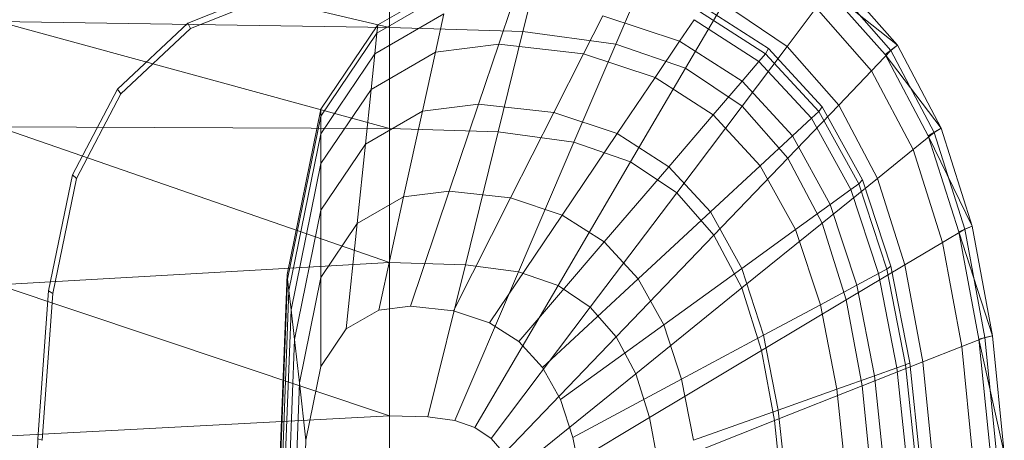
# Model space of a CAD drawing. Header units: metres. Extents: x 391.1 to 427.5, y 12.7 to 28.4.
# Tile 42 of 139: x 404.472 to 404.731, y 27.325 to 27.435. Entities that reach past the tile are written whole.
import ezdxf

# ---------------------------------------------------------------- set-up
doc = ezdxf.new("R2010")
doc.units = ezdxf.units.M
doc.layers.add('02_MOBILIARIO', color=7, linetype='Continuous', lineweight=18)
doc.layers.add('A-DETL-____-MBND', color=7, linetype='Continuous', lineweight=18)

# ---------------------------------------------------------------- blocks, each defined once
blk = doc.blocks.new('Family - Rentamans P1-155105-04_TEL_P1')
at = {"layer": 'A-DETL-____-MBND', "color": 253, "true_color": 0xaaaaaa}
for p, q in [((0, 0.35008), (0.10273, 0.32574)), ((0.10273, 0.34405), (0.10273, 0.32574)), ((0.1422, 0.34287), (0.13772, 0.3247)), ((0.16971, 0.33917), (0.1621, 0.32141)), ((0.23596, 0.32112), (0.22069, 0.33849)), ((0.04977, 0.3269), (0.07816, 0.33823)), ((0.05051, 0.32548), (0.07861, 0.33669)), ((0.09963, 0.32643), (0.11875, 0.33749)), ((0.23426, 0.31971), (0.21918, 0.33686)), ((0.09941, 0.32432), (0.11825, 0.33522)), ((0.2327, 0.31866), (0.21762, 0.33569)), ((0.23596, 0.32112), (0.21762, 0.33569)), ((0.13135, 0.32141), (0.13476, 0.33156)), ((0.18036, 0.31508), (0.1903, 0.33203)), ((0.18466, 0.33146), (0.20212, 0.32026)), ((0.20704, 0.32079), (0.1903, 0.33203)), ((0.20704, 0.32079), (0.21467, 0.33089)), ((0.22917, 0.3144), (0.21467, 0.33089)), ((0.09884, 0.31884), (0.11696, 0.32931)), ((0.11696, 0.32931), (0.11476, 0.31932)), ((0.15363, 0.3189), (0.15867, 0.32886)), ((0.15867, 0.32886), (0.17881, 0.3222)), ((0.18406, 0.32998), (0.20135, 0.31889)), ((0.10273, 0.32574), (0, 0.32734)), ((0, 0.32734), (0.10273, 0.29924)), ((0.03136, 0.30959), (0.04977, 0.3269)), ((0.03228, 0.30834), (0.05051, 0.32548)), ((0.05051, 0.32548), (0.04977, 0.3269)), ((0.08473, 0.30435), (0.09963, 0.32643)), ((0.09941, 0.32432), (0.09963, 0.32643)), ((0.10273, 0.32574), (0.10273, 0.29924)), ((0.13772, 0.3247), (0.10273, 0.32574)), ((0.17881, 0.3222), (0.1826, 0.32782)), ((0.1826, 0.32782), (0.19963, 0.31689)), ((0.08473, 0.30256), (0.09941, 0.32432)), ((0.09941, 0.32432), (0.09884, 0.31884)), ((0.13772, 0.3247), (0.13123, 0.29839)), ((0.1621, 0.32141), (0.13772, 0.3247)), ((0.11476, 0.31932), (0.13135, 0.32141)), ((0.12606, 0.30567), (0.13135, 0.32141)), ((0.13135, 0.32141), (0.15363, 0.3189)), ((0.1621, 0.32141), (0.1511, 0.29571)), ((0.18036, 0.31508), (0.1621, 0.32141)), ((0.1724, 0.31269), (0.17881, 0.3222)), ((0.17881, 0.3222), (0.19518, 0.3117)), ((0.19519, 0.30512), (0.20704, 0.32079)), ((0.22054, 0.30543), (0.20704, 0.32079)), ((0.2327, 0.31866), (0.23596, 0.32112)), ((0.23426, 0.31971), (0.23596, 0.32112)), ((0.24746, 0.29938), (0.23596, 0.32112)), ((0.08473, 0.29792), (0.09884, 0.31884)), ((0.09788, 0.30955), (0.11476, 0.31932)), ((0.09884, 0.31884), (0.09788, 0.30955)), ((0.11476, 0.31932), (0.11135, 0.30381)), ((0.14581, 0.30344), (0.15363, 0.3189)), ((0.15363, 0.3189), (0.1724, 0.31269)), ((0.19963, 0.31689), (0.20135, 0.31889)), ((0.20135, 0.31889), (0.20212, 0.32026)), ((0.20135, 0.31889), (0.2153, 0.30374)), ((0.20212, 0.32026), (0.21621, 0.30495)), ((0.22917, 0.3144), (0.23426, 0.31971)), ((0.24405, 0.29737), (0.2327, 0.31866)), ((0.24746, 0.29938), (0.2327, 0.31866)), ((0.24562, 0.29825), (0.23426, 0.31971)), ((0.19518, 0.3117), (0.19963, 0.31689)), ((0.19963, 0.31689), (0.21338, 0.30196)), ((0.16244, 0.29794), (0.17239, 0.31269)), ((0.18036, 0.31508), (0.16597, 0.29056)), ((0.1724, 0.31269), (0.18765, 0.3029)), ((0.19519, 0.30512), (0.18036, 0.31508)), ((0.22054, 0.30543), (0.22917, 0.3144)), ((0.24008, 0.29377), (0.22917, 0.3144)), ((0.18765, 0.3029), (0.19518, 0.3117)), ((0.19518, 0.3117), (0.20839, 0.29735)), ((0.01958, 0.28716), (0.03136, 0.30959)), ((0.02062, 0.28613), (0.03228, 0.30834)), ((0.03228, 0.30834), (0.03136, 0.30959)), ((0.08473, 0.29006), (0.09788, 0.30955)), ((0.09788, 0.30955), (0.09638, 0.29516)), ((0.11135, 0.30381), (0.12606, 0.30567)), ((0.1184, 0.28289), (0.12606, 0.30567)), ((0.12606, 0.30567), (0.14581, 0.30344)), ((0.17806, 0.28244), (0.19519, 0.30512)), ((0.20717, 0.2915), (0.19519, 0.30512)), ((0.20717, 0.2915), (0.22054, 0.30542)), ((0.2153, 0.30374), (0.21621, 0.30495)), ((0.21621, 0.30495), (0.22681, 0.2858)), ((0.23071, 0.2862), (0.22054, 0.30543)), ((0.07584, 0.26096), (0.08473, 0.30435)), ((0.07598, 0.25981), (0.08473, 0.30256)), ((0.08473, 0.30256), (0.08473, 0.30435)), ((0.08473, 0.29792), (0.08473, 0.30256)), ((0.09638, 0.29516), (0.11135, 0.30381)), ((0.11135, 0.30381), (0.10642, 0.28138)), ((0.13449, 0.28107), (0.14581, 0.30344)), ((0.14581, 0.30344), (0.16244, 0.29794)), ((0.17596, 0.28926), (0.18765, 0.3029)), ((0.18765, 0.3029), (0.19996, 0.28953)), ((0.21338, 0.30196), (0.2153, 0.30374)), ((0.2153, 0.30374), (0.2258, 0.28478)), ((0.10273, 0.29924), (0, 0.29972)), ((0, 0.29972), (0.10273, 0.26415)), ((0.20839, 0.29735), (0.21338, 0.30196)), ((0.21338, 0.30196), (0.22372, 0.28328)), ((0.07631, 0.25683), (0.08473, 0.29792)), ((0.08473, 0.29792), (0.08473, 0.29006)), ((0.10273, 0.29924), (0.10273, 0.26415)), ((0.13123, 0.29839), (0.10273, 0.29924)), ((0.13123, 0.29839), (0.12265, 0.26356)), ((0.1511, 0.29571), (0.13123, 0.29839)), ((0.14804, 0.27659), (0.16244, 0.29794)), ((0.16244, 0.29794), (0.17596, 0.28926)), ((0.19996, 0.28953), (0.20839, 0.29735)), ((0.20839, 0.29735), (0.21834, 0.27939)), ((0.24008, 0.29377), (0.24562, 0.29825)), ((0.24405, 0.29737), (0.24746, 0.29938)), ((0.25202, 0.27221), (0.24405, 0.29737)), ((0.25554, 0.27371), (0.24405, 0.29737)), ((0.24562, 0.29825), (0.24746, 0.29938)), ((0.25359, 0.2729), (0.24562, 0.29825)), ((0.25554, 0.27371), (0.24746, 0.29938)), ((0.08473, 0.27788), (0.09638, 0.29516)), ((0.09638, 0.29516), (0.09423, 0.27433)), ((0.1511, 0.29571), (0.13653, 0.26169)), ((0.1511, 0.29571), (0.16597, 0.29056)), ((0.23071, 0.2862), (0.24008, 0.29377)), ((0.24775, 0.26941), (0.24008, 0.29377)), ((0.07689, 0.25177), (0.08473, 0.29006)), ((0.08473, 0.29006), (0.08473, 0.27788)), ((0.16597, 0.29056), (0.14692, 0.25809)), ((0.16597, 0.29056), (0.17805, 0.28244)), ((0.18688, 0.27741), (0.19996, 0.28953)), ((0.18781, 0.27134), (0.20717, 0.2915)), ((0.19996, 0.28953), (0.20923, 0.2728)), ((0.21618, 0.27446), (0.20717, 0.2915)), ((0.01327, 0.25673), (0.01958, 0.28716)), ((0.02062, 0.28613), (0.01958, 0.28716)), ((0.15906, 0.26952), (0.17596, 0.28926)), ((0.17596, 0.28926), (0.18688, 0.27741)), ((0.01437, 0.25599), (0.02062, 0.28613)), ((0.21618, 0.27446), (0.23071, 0.2862)), ((0.22372, 0.28328), (0.2258, 0.28478)), ((0.2258, 0.28478), (0.22681, 0.2858)), ((0.2258, 0.28478), (0.23317, 0.26239)), ((0.22681, 0.2858), (0.23426, 0.26319)), ((0.23785, 0.2635), (0.23071, 0.2862)), ((0.10642, 0.28138), (0.1184, 0.28289)), ((0.10826, 0.25273), (0.1184, 0.28289)), ((0.1184, 0.28289), (0.13449, 0.28107)), ((0.17805, 0.28244), (0.15537, 0.25241)), ((0.17805, 0.28244), (0.18781, 0.27134)), ((0.21834, 0.27939), (0.22372, 0.28328)), ((0.22372, 0.28328), (0.23099, 0.26122)), ((0.09423, 0.27433), (0.10642, 0.28138)), ((0.10642, 0.28138), (0.09989, 0.25167)), ((0.1195, 0.25146), (0.13449, 0.28107)), ((0.13449, 0.28107), (0.14804, 0.27659)), ((0.20923, 0.2728), (0.21834, 0.27939)), ((0.21834, 0.27939), (0.22533, 0.25818)), ((0.07778, 0.24394), (0.08473, 0.27788)), ((0.08473, 0.27788), (0.08473, 0.26025)), ((0.12897, 0.24833), (0.14804, 0.27659)), ((0.14804, 0.27659), (0.15906, 0.26952)), ((0.16795, 0.25986), (0.18688, 0.27741)), ((0.18688, 0.27741), (0.19509, 0.26258)), ((0.08473, 0.26025), (0.09423, 0.27433)), ((0.09423, 0.27433), (0.09137, 0.24674)), ((0.19515, 0.25746), (0.21618, 0.27446)), ((0.22251, 0.25433), (0.21618, 0.27446)), ((0.18781, 0.27134), (0.16218, 0.24466)), ((0.18781, 0.27134), (0.19515, 0.25746)), ((0.19509, 0.26258), (0.20923, 0.2728)), ((0.20923, 0.2728), (0.21574, 0.25304)), ((0.24775, 0.26941), (0.25359, 0.2729)), ((0.25202, 0.27221), (0.25554, 0.27371)), ((0.2573, 0.24402), (0.25202, 0.27221)), ((0.26089, 0.24493), (0.25202, 0.27221)), ((0.25359, 0.2729), (0.25554, 0.27371)), ((0.25887, 0.24449), (0.25359, 0.2729)), ((0.26089, 0.24493), (0.25554, 0.27371)), ((0.13667, 0.24339), (0.15906, 0.26952)), ((0.15906, 0.26952), (0.16795, 0.25986)), ((0.23785, 0.2635), (0.24775, 0.26941)), ((0.25282, 0.2421), (0.24775, 0.26941)), ((0.10273, 0.26415), (0, 0.2583)), ((0.10273, 0.26415), (0.10273, 0.22395)), ((0.12264, 0.26356), (0.10273, 0.26415)), ((0.12264, 0.26356), (0.11281, 0.22365)), ((0.12264, 0.26356), (0.13653, 0.26169)), ((0.22251, 0.25433), (0.23785, 0.2635)), ((0.24258, 0.23805), (0.23785, 0.2635)), ((0.07287, 0.18276), (0.07584, 0.26096)), ((0.07598, 0.25981), (0.07584, 0.26096)), ((0.11983, 0.2227), (0.13653, 0.26169)), ((0.13653, 0.26169), (0.14692, 0.25809)), ((0.17464, 0.24778), (0.19509, 0.26258)), ((0.19509, 0.26258), (0.20086, 0.24506)), ((0.22533, 0.25818), (0.23099, 0.26122)), ((0.23099, 0.26122), (0.23317, 0.26239)), ((0.23099, 0.26122), (0.2358, 0.23649)), ((0.23317, 0.26239), (0.23426, 0.26319)), ((0.23317, 0.26239), (0.23806, 0.23729)), ((0.23426, 0.26319), (0.23919, 0.23784)), ((0, 0.2583), (0.10273, 0.22395)), ((0.07304, 0.18276), (0.07598, 0.25981)), ((0.07631, 0.25683), (0.07598, 0.25981)), ((0.07907, 0.2326), (0.08473, 0.26025)), ((0.08473, 0.26025), (0.08473, 0.23691)), ((0.14288, 0.23664), (0.16795, 0.25986)), ((0.16795, 0.25986), (0.17464, 0.24778)), ((0.01046, 0.21786), (0.01327, 0.25673)), ((0.01159, 0.21751), (0.01437, 0.25599)), ((0.01437, 0.25599), (0.01327, 0.25673)), ((0.074, 0.19601), (0.07631, 0.25683)), ((0.07689, 0.25177), (0.07631, 0.25683)), ((0.14692, 0.25809), (0.12509, 0.22088)), ((0.14692, 0.25809), (0.15537, 0.25241)), ((0.19515, 0.25746), (0.16731, 0.23496)), ((0.19515, 0.25746), (0.20031, 0.24107)), ((0.21574, 0.25304), (0.22533, 0.25818)), ((0.22533, 0.25818), (0.22995, 0.23441)), ((0.20031, 0.24107), (0.22251, 0.25433)), ((0.2267, 0.23178), (0.22251, 0.25433)), ((0.07426, 0.18276), (0.07689, 0.25177)), ((0.07689, 0.25177), (0.07778, 0.24394)), ((0.09137, 0.24674), (0.09989, 0.25167)), ((0.09989, 0.25167), (0.10826, 0.25273)), ((0.10826, 0.25273), (0.1195, 0.25146)), ((0.1195, 0.25146), (0.12897, 0.24833)), ((0.15537, 0.25241), (0.12937, 0.21801)), ((0.15537, 0.25241), (0.16218, 0.24466)), ((0.20086, 0.24506), (0.21574, 0.25304)), ((0.21574, 0.25304), (0.22004, 0.23089)), ((0.12897, 0.24833), (0.13667, 0.24339)), ((0.08473, 0.23691), (0.09137, 0.24674)), ((0.14756, 0.2282), (0.17464, 0.24778)), ((0.17464, 0.24778), (0.17934, 0.23351)), ((0.07545, 0.18276), (0.07778, 0.24394)), ((0.07778, 0.24394), (0.07907, 0.2326)), ((0.16218, 0.24466), (0.13282, 0.21409)), ((0.13667, 0.24339), (0.14288, 0.23664)), ((0.16218, 0.24466), (0.16731, 0.23496)), ((0.17934, 0.23351), (0.20086, 0.24506)), ((0.20086, 0.24506), (0.20468, 0.22542)), ((0.25282, 0.2421), (0.25887, 0.24449)), ((0.2573, 0.24402), (0.26089, 0.24493)), ((0.26035, 0.21386), (0.2573, 0.24402)), ((0.26398, 0.21415), (0.2573, 0.24402)), ((0.25887, 0.24449), (0.26089, 0.24493)), ((0.26192, 0.2141), (0.25887, 0.24449)), ((0.26398, 0.21415), (0.26089, 0.24493)), ((0.20031, 0.24107), (0.17092, 0.2235)), ((0.20031, 0.24107), (0.20372, 0.22269)), ((0.24258, 0.23805), (0.25282, 0.2421)), ((0.25575, 0.21289), (0.25282, 0.2421)), ((0.2267, 0.23178), (0.24258, 0.23805)), ((0.23806, 0.23729), (0.23919, 0.23784)), ((0.23919, 0.23784), (0.24205, 0.21072)), ((0.24532, 0.21083), (0.24258, 0.23805)), ((0.08078, 0.21759), (0.08473, 0.23691)), ((0.14288, 0.23664), (0.14756, 0.2282)), ((0.22995, 0.23441), (0.2358, 0.23649)), ((0.2358, 0.23649), (0.23806, 0.2373)), ((0.2358, 0.23649), (0.23859, 0.21004)), ((0.23806, 0.23729), (0.24088, 0.21045)), ((0.07717, 0.18276), (0.07907, 0.2326)), ((0.08078, 0.21759), (0.07907, 0.2326)), ((0.16731, 0.23496), (0.13541, 0.20918)), ((0.15084, 0.21822), (0.17934, 0.23351)), ((0.16731, 0.23496), (0.17092, 0.2235)), ((0.17934, 0.23351), (0.18245, 0.21752)), ((0.22004, 0.23089), (0.22995, 0.23441)), ((0.22995, 0.23441), (0.23263, 0.20898)), ((0.20373, 0.22269), (0.2267, 0.23177)), ((0.20468, 0.22542), (0.22004, 0.23089)), ((0.22004, 0.23089), (0.22254, 0.20719)), ((0.22913, 0.20764), (0.2267, 0.23178)), ((0.14756, 0.2282), (0.15084, 0.21822)), ((0.18245, 0.21752), (0.20468, 0.22542)), ((0.20468, 0.22542), (0.20689, 0.20442)), ((0.10273, 0.22395), (0, 0.2185)), ((0.10273, 0.22395), (0.10273, 0.18276)), ((0.10273, 0.22395), (0.11281, 0.22365)), ((0.11281, 0.22365), (0.11983, 0.2227)), ((0.11983, 0.2227), (0.12509, 0.22088)), ((0.17092, 0.2235), (0.13724, 0.20338)), ((0.17092, 0.2235), (0.1733, 0.21066)), ((0.20373, 0.22269), (0.1733, 0.21066)), ((0.20373, 0.22269), (0.2057, 0.20303)), ((0.12509, 0.22088), (0.12937, 0.21801)), ((0.00965, 0.18276), (0.01046, 0.21786)), ((0.01159, 0.21751), (0.01046, 0.21786)), ((0.07945, 0.18276), (0.08078, 0.21759)), ((0.12937, 0.21801), (0.13282, 0.21409)), ((0.15084, 0.21822), (0.15302, 0.20705))]:
    blk.add_line(p, q, dxfattribs=at)
blk = doc.blocks.new('LONDR55-XX_ZZ-ARQ-CAA-M3D-Londres55_ifc-1-04_TEL_P1')
at = {"layer": '02_MOBILIARIO', "color": 253, "lineweight": 18, "true_color": 0xaaaaaa}
blk.add_blockref('Family - Rentamans P1-155105-04_TEL_P1', (404.46677, 27.10751), dxfattribs=at)

msp = doc.modelspace()

# ---------------------------------------------------------------- block references
at = {"lineweight": 5}
msp.add_blockref('LONDR55-XX_ZZ-ARQ-CAA-M3D-Londres55_ifc-1-04_TEL_P1', (0, 0), dxfattribs=at)

doc.saveas('drawing.dxf')
